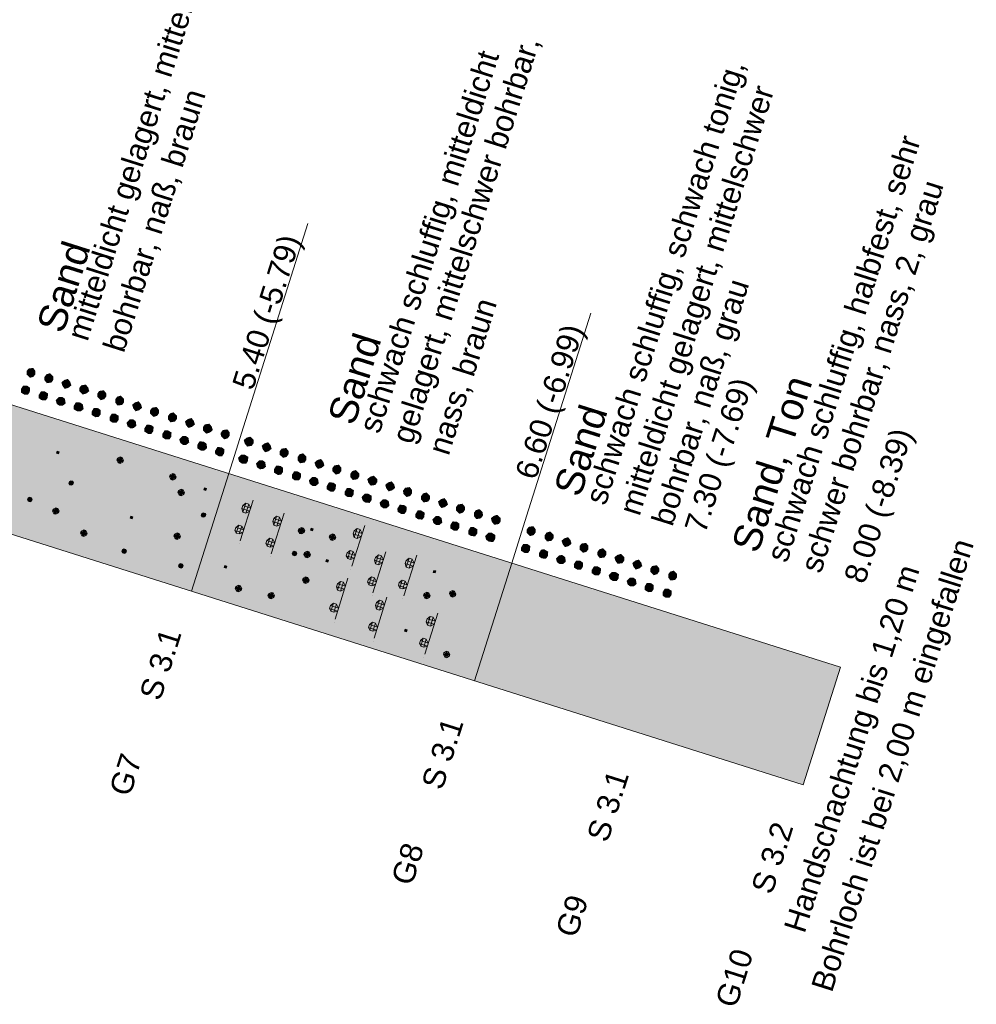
# Model space of a CAD drawing. Header units: metres. Extents: x -11 to 3521450, y 0 to 5943726.
# Tile 91 of 97: x 3521408.41 to 3521412.29, y 5943363.98 to 5943367.97. Entities that reach past the tile are written whole.
import ezdxf

# ---------------------------------------------------------------- set-up
doc = ezdxf.new("R2010")
doc.units = ezdxf.units.M
doc.linetypes.add('AUSGEZOGEN', pattern=[2, 1, 1])
for name, color, linetype in [('PDF2_Flächenfüllungen', 7, 'Continuous'), ('PDF2_Geometrie', 7, 'Continuous'), ('PDF2_Text', 7, 'Continuous')]:
    doc.layers.add(name, color=color, linetype=linetype)
doc.styles.add('PDF Arial', font='arial.ttf')

msp = doc.modelspace()

# ---------------------------------------------------------------- hatches: boundary and pattern name
at = {"layer": 'PDF2_Flächenfüllungen', "linetype": 'AUSGEZOGEN', "lineweight": 35, "true_color": 0xfd8909, "transparency": 33554559}
for points in [[(3521407.582, 5943366.1379), (3521407.7328, 5943366.6146), (3521409.2599, 5943366.1315), (3521409.109, 5943365.6548)], [(3521409.109, 5943365.6548), (3521409.2599, 5943366.1315), (3521410.4071, 5943365.7685), (3521410.2563, 5943365.2918)], [(3521410.2563, 5943365.2918), (3521410.4071, 5943365.7685), (3521411.0737, 5943365.5576), (3521410.9229, 5943365.0809)], [(3521410.9229, 5943365.0809), (3521410.9983, 5943365.3193), (3521411.6649, 5943365.1084), (3521411.5895, 5943364.87)]]:
    msp.add_hatch(color=30, dxfattribs=at).paths.add_polyline_path(points)
at = {"layer": 'PDF2_Flächenfüllungen', "linetype": 'AUSGEZOGEN', "lineweight": 35, "transparency": 33554559}
for points in [[(3521408.4667, 5943366.5602), (3521408.4762, 5943366.5482), (3521408.4764, 5943366.5349), (3521408.4686, 5943366.524), (3521408.4539, 5943366.5198), (3521408.4403, 5943366.533), (3521408.4401, 5943366.5464), (3521408.4479, 5943366.5572)], [(3521408.5353, 5943366.5384), (3521408.5489, 5943366.5252), (3521408.5491, 5943366.5118), (3521408.5413, 5943366.501), (3521408.5226, 5943366.498), (3521408.513, 5943366.51), (3521408.5128, 5943366.5233), (3521408.5207, 5943366.5342)], [(3521408.6081, 5943366.5154), (3521408.6176, 5943366.5035), (3521408.6219, 5943366.4888), (3521408.61, 5943366.4793), (3521408.5953, 5943366.475), (3521408.5857, 5943366.4869), (3521408.5815, 5943366.5016), (3521408.5934, 5943366.5112)], [(3521408.4437, 5943366.4874), (3521408.4545, 5943366.4796), (3521408.4534, 5943366.4621), (3521408.4456, 5943366.4513), (3521408.4322, 5943366.4511), (3521408.4173, 5943366.4602), (3521408.4171, 5943366.4736), (3521408.4262, 5943366.4885)], [(3521408.5123, 5943366.4657), (3521408.5272, 5943366.4566), (3521408.5261, 5943366.4391), (3521408.5183, 5943366.4283), (3521408.5008, 5943366.4294), (3521408.49, 5943366.4372), (3521408.4898, 5943366.4506), (3521408.4989, 5943366.4655)], [(3521408.6808, 5943366.4924), (3521408.6903, 5943366.4805), (3521408.6946, 5943366.4658), (3521408.6827, 5943366.4563), (3521408.668, 5943366.452), (3521408.6544, 5943366.4652), (3521408.6542, 5943366.4786), (3521408.6621, 5943366.4895)], [(3521408.7535, 5943366.4694), (3521408.7631, 5943366.4575), (3521408.7633, 5943366.4441), (3521408.7554, 5943366.4333), (3521408.7407, 5943366.429), (3521408.7271, 5943366.4422), (3521408.7269, 5943366.4556), (3521408.7348, 5943366.4665)], [(3521408.5851, 5943366.4427), (3521408.5959, 5943366.4348), (3521408.5989, 5943366.4161), (3521408.5869, 5943366.4066), (3521408.5735, 5943366.4064), (3521408.5627, 5943366.4142), (3521408.5585, 5943366.4289), (3521408.5717, 5943366.4425)], [(3521408.6578, 5943366.4197), (3521408.6686, 5943366.4118), (3521408.6716, 5943366.3931), (3521408.6597, 5943366.3836), (3521408.6463, 5943366.3834), (3521408.6314, 5943366.3925), (3521408.6312, 5943366.4059), (3521408.6403, 5943366.4208)], [(3521408.8222, 5943366.4477), (3521408.8358, 5943366.4345), (3521408.836, 5943366.4211), (3521408.8281, 5943366.4103), (3521408.8094, 5943366.4073), (3521408.7998, 5943366.4192), (3521408.7996, 5943366.4326), (3521408.8075, 5943366.4434)], [(3521408.8949, 5943366.4247), (3521408.9044, 5943366.4128), (3521408.9087, 5943366.3981), (3521408.8968, 5943366.3885), (3521408.8821, 5943366.3843), (3521408.8725, 5943366.3962), (3521408.8683, 5943366.4109), (3521408.8802, 5943366.4204)], [(3521408.7305, 5943366.3967), (3521408.7413, 5943366.3888), (3521408.7403, 5943366.3714), (3521408.7324, 5943366.3606), (3521408.719, 5943366.3603), (3521408.7041, 5943366.3695), (3521408.7039, 5943366.3829), (3521408.713, 5943366.3978)], [(3521408.9676, 5943366.4017), (3521408.9772, 5943366.3898), (3521408.9774, 5943366.3764), (3521408.9695, 5943366.3655), (3521408.9548, 5943366.3613), (3521408.9412, 5943366.3745), (3521408.941, 5943366.3879), (3521408.9489, 5943366.3987)], [(3521409.0363, 5943366.38), (3521409.0499, 5943366.3668), (3521409.0501, 5943366.3534), (3521409.0422, 5943366.3425), (3521409.0235, 5943366.3396), (3521409.0139, 5943366.3515), (3521409.0137, 5943366.3649), (3521409.0216, 5943366.3757)], [(3521408.7992, 5943366.375), (3521408.814, 5943366.3658), (3521408.813, 5943366.3484), (3521408.8051, 5943366.3375), (3521408.7877, 5943366.3386), (3521408.7768, 5943366.3465), (3521408.7766, 5943366.3599), (3521408.7858, 5943366.3748)], [(3521408.8719, 5943366.352), (3521408.8827, 5943366.3441), (3521408.8857, 5943366.3254), (3521408.8738, 5943366.3158), (3521408.8604, 5943366.3156), (3521408.8495, 5943366.3235), (3521408.8453, 5943366.3382), (3521408.8585, 5943366.3518)], [(3521409.109, 5943366.357), (3521409.1186, 5943366.345), (3521409.1228, 5943366.3304), (3521409.1109, 5943366.3208), (3521409.0962, 5943366.3166), (3521409.0866, 5943366.3285), (3521409.0824, 5943366.3431), (3521409.0943, 5943366.3527)], [(3521408.9446, 5943366.329), (3521408.9554, 5943366.3211), (3521408.9544, 5943366.3037), (3521408.9465, 5943366.2928), (3521408.9331, 5943366.2926), (3521408.9182, 5943366.3018), (3521408.918, 5943366.3152), (3521408.9272, 5943366.33)], [(3521409.0133, 5943366.3072), (3521409.0281, 5943366.2981), (3521409.0271, 5943366.2807), (3521409.0192, 5943366.2698), (3521409.0018, 5943366.2709), (3521408.9909, 5943366.2788), (3521408.9907, 5943366.2922), (3521408.9999, 5943366.307)], [(3521409.1817, 5943366.3339), (3521409.1913, 5943366.322), (3521409.1955, 5943366.3074), (3521409.1836, 5943366.2978), (3521409.1689, 5943366.2935), (3521409.1553, 5943366.3067), (3521409.1551, 5943366.3201), (3521409.163, 5943366.331)], [(3521409.2544, 5943366.3109), (3521409.264, 5943366.299), (3521409.2642, 5943366.2856), (3521409.2563, 5943366.2748), (3521409.2416, 5943366.2705), (3521409.228, 5943366.2837), (3521409.2278, 5943366.2971), (3521409.2357, 5943366.308)], [(3521409.086, 5943366.2842), (3521409.0968, 5943366.2764), (3521409.0998, 5943366.2576), (3521409.0879, 5943366.2481), (3521409.0745, 5943366.2479), (3521409.0636, 5943366.2558), (3521409.0594, 5943366.2704), (3521409.0726, 5943366.284)], [(3521409.1587, 5943366.2612), (3521409.1695, 5943366.2534), (3521409.1725, 5943366.2346), (3521409.1606, 5943366.2251), (3521409.1472, 5943366.2249), (3521409.1323, 5943366.234), (3521409.1321, 5943366.2474), (3521409.1413, 5943366.2623)], [(3521409.3473, 5943366.2815), (3521409.3609, 5943366.2684), (3521409.3611, 5943366.255), (3521409.3533, 5943366.2441), (3521409.3346, 5943366.2411), (3521409.325, 5943366.2531), (3521409.3207, 5943366.2677), (3521409.3327, 5943366.2773)], [(3521409.2314, 5943366.2382), (3521409.2423, 5943366.2304), (3521409.2412, 5943366.2129), (3521409.2333, 5943366.2021), (3521409.2199, 5943366.2019), (3521409.205, 5943366.211), (3521409.2048, 5943366.2244), (3521409.214, 5943366.2393)], [(3521409.42, 5943366.2585), (3521409.4296, 5943366.2466), (3521409.4339, 5943366.232), (3521409.4219, 5943366.2224), (3521409.4073, 5943366.2181), (3521409.3977, 5943366.2301), (3521409.3935, 5943366.2447), (3521409.4054, 5943366.2543)], [(3521409.4928, 5943366.2355), (3521409.5023, 5943366.2236), (3521409.5025, 5943366.2102), (3521409.4947, 5943366.1994), (3521409.48, 5943366.1951), (3521409.4664, 5943366.2083), (3521409.4662, 5943366.2217), (3521409.474, 5943366.2326)], [(3521409.3243, 5943366.2088), (3521409.3392, 5943366.1997), (3521409.3381, 5943366.1822), (3521409.3303, 5943366.1714), (3521409.3128, 5943366.1725), (3521409.302, 5943366.1803), (3521409.2977, 5943366.195), (3521409.3109, 5943366.2086)], [(3521409.397, 5943366.1858), (3521409.4079, 5943366.178), (3521409.4109, 5943366.1592), (3521409.3989, 5943366.1497), (3521409.3855, 5943366.1495), (3521409.3747, 5943366.1573), (3521409.3705, 5943366.172), (3521409.3836, 5943366.1856)], [(3521409.5614, 5943366.2138), (3521409.575, 5943366.2006), (3521409.5752, 5943366.1872), (3521409.5674, 5943366.1764), (3521409.5487, 5943366.1734), (3521409.5391, 5943366.1853), (3521409.5389, 5943366.1987), (3521409.5468, 5943366.2096)], [(3521409.6342, 5943366.1908), (3521409.6437, 5943366.1789), (3521409.648, 5943366.1642), (3521409.6361, 5943366.1547), (3521409.6214, 5943366.1504), (3521409.6118, 5943366.1623), (3521409.6076, 5943366.177), (3521409.6195, 5943366.1866)], [(3521409.4698, 5943366.1628), (3521409.4806, 5943366.1549), (3521409.4795, 5943366.1375), (3521409.4717, 5943366.1267), (3521409.4583, 5943366.1265), (3521409.4434, 5943366.1356), (3521409.4432, 5943366.149), (3521409.4523, 5943366.1639)], [(3521409.5384, 5943366.1411), (3521409.5533, 5943366.1319), (3521409.5522, 5943366.1145), (3521409.5444, 5943366.1037), (3521409.5269, 5943366.1047), (3521409.5161, 5943366.1126), (3521409.5159, 5943366.126), (3521409.525, 5943366.1409)], [(3521409.7069, 5943366.1678), (3521409.7164, 5943366.1559), (3521409.7166, 5943366.1425), (3521409.7088, 5943366.1316), (3521409.6941, 5943366.1274), (3521409.6805, 5943366.1406), (3521409.6803, 5943366.154), (3521409.6882, 5943366.1648)], [(3521409.7755, 5943366.1461), (3521409.7892, 5943366.1329), (3521409.7894, 5943366.1195), (3521409.7815, 5943366.1086), (3521409.7628, 5943366.1057), (3521409.7532, 5943366.1176), (3521409.753, 5943366.131), (3521409.7609, 5943366.1418)], [(3521409.6112, 5943366.1181), (3521409.622, 5943366.1102), (3521409.625, 5943366.0915), (3521409.613, 5943366.0819), (3521409.5996, 5943366.0817), (3521409.5888, 5943366.0896), (3521409.5846, 5943366.1043), (3521409.5978, 5943366.1179)], [(3521409.8483, 5943366.1231), (3521409.8619, 5943366.1099), (3521409.8621, 5943366.0965), (3521409.8542, 5943366.0856), (3521409.8355, 5943366.0827), (3521409.8259, 5943366.0946), (3521409.8217, 5943366.1093), (3521409.8336, 5943366.1188)], [(3521409.6839, 5943366.0951), (3521409.6947, 5943366.0872), (3521409.6936, 5943366.0698), (3521409.6858, 5943366.0589), (3521409.6724, 5943366.0587), (3521409.6575, 5943366.0679), (3521409.6573, 5943366.0813), (3521409.6664, 5943366.0962)], [(3521409.7525, 5943366.0734), (3521409.7674, 5943366.0642), (3521409.7664, 5943366.0468), (3521409.7585, 5943366.0359), (3521409.741, 5943366.037), (3521409.7302, 5943366.0449), (3521409.73, 5943366.0583), (3521409.7391, 5943366.0732)], [(3521409.921, 5943366.1001), (3521409.9305, 5943366.0882), (3521409.9348, 5943366.0735), (3521409.9229, 5943366.0639), (3521409.9082, 5943366.0597), (3521409.8986, 5943366.0716), (3521409.8944, 5943366.0863), (3521409.9063, 5943366.0958)], [(3521409.9937, 5943366.0771), (3521410.0033, 5943366.0651), (3521410.0035, 5943366.0517), (3521409.9956, 5943366.0409), (3521409.9809, 5943366.0367), (3521409.9673, 5943366.0499), (3521409.9671, 5943366.0633), (3521409.975, 5943366.0741)], [(3521409.8253, 5943366.0504), (3521409.8401, 5943366.0412), (3521409.8391, 5943366.0238), (3521409.8312, 5943366.0129), (3521409.8138, 5943366.014), (3521409.8029, 5943366.0219), (3521409.7987, 5943366.0365), (3521409.8119, 5943366.0501)], [(3521409.898, 5943366.0273), (3521409.9088, 5943366.0195), (3521409.9118, 5943366.0008), (3521409.8999, 5943365.9912), (3521409.8865, 5943365.991), (3521409.8756, 5943365.9989), (3521409.8714, 5943366.0135), (3521409.8846, 5943366.0271)], [(3521410.0624, 5943366.0553), (3521410.076, 5943366.0421), (3521410.0762, 5943366.0287), (3521410.0683, 5943366.0179), (3521410.0496, 5943366.0149), (3521410.04, 5943366.0268), (3521410.0398, 5943366.0402), (3521410.0477, 5943366.0511)], [(3521410.1351, 5943366.0323), (3521410.1446, 5943366.0204), (3521410.1489, 5943366.0057), (3521410.137, 5943365.9962), (3521410.1223, 5943365.9919), (3521410.1127, 5943366.0038), (3521410.1085, 5943366.0185), (3521410.1204, 5943366.0281)], [(3521409.9707, 5943366.0043), (3521409.9815, 5943365.9965), (3521409.9805, 5943365.979), (3521409.9726, 5943365.9682), (3521409.9592, 5943365.968), (3521409.9443, 5943365.9771), (3521409.9441, 5943365.9905), (3521409.9533, 5943366.0054)], [(3521410.0394, 5943365.9826), (3521410.0542, 5943365.9735), (3521410.0532, 5943365.956), (3521410.0453, 5943365.9452), (3521410.0279, 5943365.9463), (3521410.017, 5943365.9541), (3521410.0168, 5943365.9675), (3521410.026, 5943365.9824)], [(3521410.2078, 5943366.0093), (3521410.2174, 5943365.9974), (3521410.2176, 5943365.984), (3521410.2097, 5943365.9732), (3521410.195, 5943365.9689), (3521410.1814, 5943365.9821), (3521410.1812, 5943365.9955), (3521410.1891, 5943366.0064)], [(3521410.2765, 5943365.9876), (3521410.2901, 5943365.9744), (3521410.2903, 5943365.961), (3521410.2824, 5943365.9502), (3521410.2637, 5943365.9472), (3521410.2541, 5943365.9591), (3521410.2539, 5943365.9725), (3521410.2618, 5943365.9834)], [(3521410.1121, 5943365.9596), (3521410.1229, 5943365.9517), (3521410.1259, 5943365.933), (3521410.114, 5943365.9235), (3521410.1006, 5943365.9233), (3521410.0897, 5943365.9311), (3521410.0855, 5943365.9458), (3521410.0987, 5943365.9594)], [(3521410.3492, 5943365.9646), (3521410.3628, 5943365.9514), (3521410.363, 5943365.938), (3521410.3551, 5943365.9272), (3521410.3364, 5943365.9242), (3521410.3269, 5943365.9361), (3521410.3226, 5943365.9508), (3521410.3345, 5943365.9603)], [(3521410.1848, 5943365.9366), (3521410.1956, 5943365.9287), (3521410.1946, 5943365.9113), (3521410.1867, 5943365.9005), (3521410.1733, 5943365.9002), (3521410.1584, 5943365.9094), (3521410.1582, 5943365.9228), (3521410.1674, 5943365.9377)], [(3521410.2535, 5943365.9149), (3521410.2684, 5943365.9057), (3521410.2673, 5943365.8883), (3521410.2594, 5943365.8775), (3521410.242, 5943365.8785), (3521410.2311, 5943365.8864), (3521410.2309, 5943365.8998), (3521410.2401, 5943365.9147)], [(3521410.4946, 5943365.9186), (3521410.5042, 5943365.9067), (3521410.5044, 5943365.8933), (3521410.4965, 5943365.8824), (3521410.4818, 5943365.8782), (3521410.4682, 5943365.8914), (3521410.468, 5943365.9048), (3521410.4759, 5943365.9156)], [(3521410.3262, 5943365.8919), (3521410.3411, 5943365.8827), (3521410.34, 5943365.8653), (3521410.3321, 5943365.8544), (3521410.3147, 5943365.8555), (3521410.3038, 5943365.8634), (3521410.2996, 5943365.8781), (3521410.3128, 5943365.8917)], [(3521410.5633, 5943365.8969), (3521410.5769, 5943365.8837), (3521410.5771, 5943365.8703), (3521410.5692, 5943365.8594), (3521410.5505, 5943365.8565), (3521410.541, 5943365.8684), (3521410.5408, 5943365.8818), (3521410.5486, 5943365.8926)], [(3521410.636, 5943365.8739), (3521410.6456, 5943365.8619), (3521410.6498, 5943365.8473), (3521410.6379, 5943365.8377), (3521410.6232, 5943365.8335), (3521410.6137, 5943365.8454), (3521410.6094, 5943365.86), (3521410.6213, 5943365.8696)], [(3521410.4716, 5943365.8459), (3521410.4825, 5943365.838), (3521410.4814, 5943365.8206), (3521410.4735, 5943365.8097), (3521410.4601, 5943365.8095), (3521410.4452, 5943365.8187), (3521410.445, 5943365.8321), (3521410.4542, 5943365.8469)], [(3521410.5403, 5943365.8241), (3521410.5552, 5943365.815), (3521410.5541, 5943365.7976), (3521410.5462, 5943365.7867), (3521410.5288, 5943365.7878), (3521410.518, 5943365.7957), (3521410.5177, 5943365.8091), (3521410.5269, 5943365.8239)], [(3521410.7087, 5943365.8508), (3521410.7183, 5943365.8389), (3521410.7185, 5943365.8255), (3521410.7106, 5943365.8147), (3521410.696, 5943365.8104), (3521410.6824, 5943365.8236), (3521410.6821, 5943365.837), (3521410.69, 5943365.8479)], [(3521410.7774, 5943365.8291), (3521410.791, 5943365.8159), (3521410.7912, 5943365.8025), (3521410.7833, 5943365.7917), (3521410.7646, 5943365.7887), (3521410.7551, 5943365.8006), (3521410.7549, 5943365.814), (3521410.7627, 5943365.8249)], [(3521410.613, 5943365.8011), (3521410.6239, 5943365.7933), (3521410.6268, 5943365.7745), (3521410.6149, 5943365.765), (3521410.6015, 5943365.7648), (3521410.5907, 5943365.7727), (3521410.5864, 5943365.7873), (3521410.5996, 5943365.8009)], [(3521410.8501, 5943365.8061), (3521410.8637, 5943365.7929), (3521410.8639, 5943365.7795), (3521410.8561, 5943365.7687), (3521410.8373, 5943365.7657), (3521410.8278, 5943365.7776), (3521410.8235, 5943365.7923), (3521410.8354, 5943365.8019)], [(3521410.9228, 5943365.7831), (3521410.9324, 5943365.7712), (3521410.9366, 5943365.7565), (3521410.9247, 5943365.747), (3521410.9101, 5943365.7427), (3521410.9005, 5943365.7546), (3521410.8963, 5943365.7693), (3521410.9082, 5943365.7789)], [(3521410.6857, 5943365.7781), (3521410.6966, 5943365.7703), (3521410.6955, 5943365.7528), (3521410.6876, 5943365.742), (3521410.6742, 5943365.7418), (3521410.6593, 5943365.7509), (3521410.6591, 5943365.7643), (3521410.6683, 5943365.7792)], [(3521410.7544, 5943365.7564), (3521410.7693, 5943365.7473), (3521410.7682, 5943365.7298), (3521410.7603, 5943365.719), (3521410.7429, 5943365.72), (3521410.7321, 5943365.7279), (3521410.7319, 5943365.7413), (3521410.741, 5943365.7562)], [(3521410.9956, 5943365.7601), (3521411.0051, 5943365.7482), (3521411.0053, 5943365.7348), (3521410.9975, 5943365.724), (3521410.9828, 5943365.7197), (3521410.9692, 5943365.7329), (3521410.969, 5943365.7463), (3521410.9768, 5943365.7571)], [(3521410.8271, 5943365.7334), (3521410.842, 5943365.7242), (3521410.8409, 5943365.7068), (3521410.8331, 5943365.696), (3521410.8156, 5943365.697), (3521410.8048, 5943365.7049), (3521410.8005, 5943365.7196), (3521410.8137, 5943365.7332)], [(3521410.8998, 5943365.7104), (3521410.9107, 5943365.7025), (3521410.9136, 5943365.6838), (3521410.9017, 5943365.6742), (3521410.8883, 5943365.674), (3521410.8775, 5943365.6819), (3521410.8732, 5943365.6966), (3521410.8864, 5943365.7102)], [(3521411.0642, 5943365.7384), (3521411.0778, 5943365.7252), (3521411.078, 5943365.7118), (3521411.0702, 5943365.7009), (3521411.0515, 5943365.698), (3521411.0419, 5943365.7099), (3521411.0417, 5943365.7233), (3521411.0496, 5943365.7341)], [(3521410.9726, 5943365.6874), (3521410.9834, 5943365.6795), (3521410.9823, 5943365.6621), (3521410.9744, 5943365.6512), (3521410.961, 5943365.651), (3521410.9462, 5943365.6602), (3521410.946, 5943365.6736), (3521410.9551, 5943365.6885)], [(3521411.0412, 5943365.6657), (3521411.0561, 5943365.6565), (3521411.055, 5943365.6391), (3521411.0472, 5943365.6282), (3521411.0297, 5943365.6293), (3521411.0189, 5943365.6372), (3521411.0187, 5943365.6506), (3521411.0278, 5943365.6655)]]:
    msp.add_hatch(color=256, dxfattribs=at).paths.add_polyline_path(points)
at = {"layer": 'PDF2_Flächenfüllungen', "linetype": 'AUSGEZOGEN', "lineweight": 35, "true_color": 0xad99e6, "transparency": 33554559}
msp.add_hatch(color=181, dxfattribs=at).paths.add_polyline_path([(3521410.9983, 5943365.3193), (3521411.0737, 5943365.5576), (3521411.7403, 5943365.3467), (3521411.6649, 5943365.1084)])

# ---------------------------------------------------------------- linework, layer by layer
at = {"layer": 'PDF2_Geometrie', "linetype": 'AUSGEZOGEN', "lineweight": 9}
for points in [[(3521403.9583, 5943367.2843), (3521404.1092, 5943367.761), (3521411.7403, 5943365.3467), (3521411.5895, 5943364.87)], [(3521408.5643, 5943366.2226), (3521408.5724, 5943366.2201), (3521408.5698, 5943366.212), (3521408.5618, 5943366.2145)], [(3521408.5618, 5943366.2145), (3521408.5643, 5943366.2226), (3521408.5724, 5943366.2201), (3521408.5698, 5943366.212)], [(3521408.8061, 5943366.1861), (3521408.8086, 5943366.1942), (3521408.8193, 5943366.1997), (3521408.8273, 5943366.1972), (3521408.8329, 5943366.1865), (3521408.8303, 5943366.1785), (3521408.8197, 5943366.1729), (3521408.8116, 5943366.1755)], [(3521408.8061, 5943366.1861), (3521408.8303, 5943366.1785), (3521408.8086, 5943366.1942), (3521408.8329, 5943366.1865)], [(3521408.8197, 5943366.1729), (3521408.8273, 5943366.1972), (3521408.8116, 5943366.1755), (3521408.8193, 5943366.1997)], [(3521408.6119, 5943366.092), (3521408.6144, 5943366.1001), (3521408.6197, 5943366.1029), (3521408.6278, 5943366.1003), (3521408.6306, 5943366.095), (3521408.628, 5943366.0869), (3521408.6227, 5943366.0842), (3521408.6146, 5943366.0867)], [(3521408.6227, 5943366.0842), (3521408.6278, 5943366.1003), (3521408.6146, 5943366.0867), (3521408.6197, 5943366.1029)], [(3521409.0202, 5943366.1184), (3521409.0227, 5943366.1265), (3521409.0334, 5943366.132), (3521409.0415, 5943366.1294), (3521409.047, 5943366.1188), (3521409.0444, 5943366.1107), (3521409.0338, 5943366.1052), (3521409.0257, 5943366.1078)], [(3521409.0202, 5943366.1184), (3521409.0444, 5943366.1107), (3521409.0227, 5943366.1265), (3521409.047, 5943366.1188)], [(3521409.0338, 5943366.1052), (3521409.0415, 5943366.1294), (3521409.0257, 5943366.1078), (3521409.0334, 5943366.132)], [(3521408.6119, 5943366.092), (3521408.628, 5943366.0869), (3521408.6144, 5943366.1001), (3521408.6306, 5943366.095)], [(3521409.0533, 5943366.0546), (3521409.0559, 5943366.0627), (3521409.0665, 5943366.0682), (3521409.0746, 5943366.0656), (3521409.0801, 5943366.055), (3521409.0776, 5943366.0469), (3521409.0669, 5943366.0414), (3521409.0588, 5943366.044)], [(3521409.0533, 5943366.0546), (3521409.0776, 5943366.0469), (3521409.0559, 5943366.0627), (3521409.0801, 5943366.055)], [(3521409.0669, 5943366.0414), (3521409.0746, 5943366.0656), (3521409.0588, 5943366.044), (3521409.0665, 5943366.0682)], [(3521409.1616, 5943366.0737), (3521409.1697, 5943366.0711), (3521409.1671, 5943366.063), (3521409.159, 5943366.0656)], [(3521409.159, 5943366.0656), (3521409.1616, 5943366.0737), (3521409.1697, 5943366.0711), (3521409.1671, 5943366.063)], [(3521408.4441, 5943366.0251), (3521408.4466, 5943366.0332), (3521408.4519, 5943366.036), (3521408.46, 5943366.0334), (3521408.4628, 5943366.0281), (3521408.4602, 5943366.02), (3521408.4549, 5943366.0173), (3521408.4468, 5943366.0198)], [(3521408.4441, 5943366.0251), (3521408.4602, 5943366.02), (3521408.4466, 5943366.0332), (3521408.4628, 5943366.0281)], [(3521408.4549, 5943366.0173), (3521408.46, 5943366.0334), (3521408.4468, 5943366.0198), (3521408.4519, 5943366.036)], [(3521408.5453, 5943365.9798), (3521408.5478, 5943365.9879), (3521408.5584, 5943365.9934), (3521408.5665, 5943365.9908), (3521408.572, 5943365.9802), (3521408.5695, 5943365.9721), (3521408.5589, 5943365.9666), (3521408.5508, 5943365.9692)], [(3521408.5453, 5943365.9798), (3521408.5695, 5943365.9721), (3521408.5478, 5943365.9879), (3521408.572, 5943365.9802)], [(3521408.5589, 5943365.9666), (3521408.5665, 5943365.9908), (3521408.5508, 5943365.9692), (3521408.5584, 5943365.9934)], [(3521409.3168, 5943366.0023), (3521409.3491, 5943365.9921), (3521409.3408, 5943366.0081), (3521409.3287, 5943366.0119)], [(3521408.8632, 5943365.9592), (3521408.8712, 5943365.9566), (3521408.8687, 5943365.9486), (3521408.8606, 5943365.9511)], [(3521408.8606, 5943365.9511), (3521408.8632, 5943365.9592), (3521408.8712, 5943365.9566), (3521408.8687, 5943365.9486)], [(3521409.1485, 5943365.9622), (3521409.1511, 5943365.9703), (3521409.1564, 5943365.9731), (3521409.1645, 5943365.9705), (3521409.1673, 5943365.9652), (3521409.1647, 5943365.9571), (3521409.1594, 5943365.9544), (3521409.1513, 5943365.9569)], [(3521409.1485, 5943365.9622), (3521409.1647, 5943365.9571), (3521409.1511, 5943365.9703), (3521409.1673, 5943365.9652)], [(3521409.1594, 5943365.9544), (3521409.1645, 5943365.9705), (3521409.1513, 5943365.9569), (3521409.1564, 5943365.9731)], [(3521409.4422, 5943365.9493), (3521409.4745, 5943365.9391), (3521409.4662, 5943365.9551), (3521409.4541, 5943365.9589)], [(3521408.6592, 5943365.8904), (3521408.6617, 5943365.8985), (3521408.6724, 5943365.904), (3521408.6805, 5943365.9015), (3521408.686, 5943365.8908), (3521408.6834, 5943365.8827), (3521408.6728, 5943365.8772), (3521408.6647, 5943365.8798)], [(3521408.6728, 5943365.8772), (3521408.6805, 5943365.9015), (3521408.6647, 5943365.8798), (3521408.6724, 5943365.904)], [(3521409.5421, 5943365.8999), (3521409.5447, 5943365.908), (3521409.5553, 5943365.9135), (3521409.5634, 5943365.911), (3521409.5689, 5943365.9004), (3521409.5664, 5943365.8923), (3521409.5557, 5943365.8868), (3521409.5477, 5943365.8893)], [(3521409.5421, 5943365.8999), (3521409.5664, 5943365.8923), (3521409.5447, 5943365.908), (3521409.5689, 5943365.9004)], [(3521409.5557, 5943365.8868), (3521409.5634, 5943365.911), (3521409.5477, 5943365.8893), (3521409.5553, 5943365.9135)], [(3521409.5942, 5943365.9101), (3521409.6023, 5943365.9076), (3521409.5998, 5943365.8995), (3521409.5917, 5943365.902)], [(3521409.5917, 5943365.902), (3521409.5942, 5943365.9101), (3521409.6023, 5943365.9076), (3521409.5998, 5943365.8995)], [(3521409.7686, 5943365.8994), (3521409.8009, 5943365.8892), (3521409.7926, 5943365.9051), (3521409.7805, 5943365.909)], [(3521408.6592, 5943365.8904), (3521408.6834, 5943365.8827), (3521408.6617, 5943365.8985), (3521408.686, 5943365.8908)], [(3521409.0373, 5943365.8775), (3521409.0398, 5943365.8855), (3521409.0505, 5943365.8911), (3521409.0586, 5943365.8885), (3521409.0641, 5943365.8779), (3521409.0615, 5943365.8698), (3521409.0509, 5943365.8643), (3521409.0428, 5943365.8668)], [(3521409.0373, 5943365.8775), (3521409.0615, 5943365.8698), (3521409.0398, 5943365.8855), (3521409.0641, 5943365.8779)], [(3521409.0509, 5943365.8643), (3521409.0586, 5943365.8885), (3521409.0428, 5943365.8668), (3521409.0505, 5943365.8911)], [(3521409.6672, 5943365.8737), (3521409.6697, 5943365.8818), (3521409.6804, 5943365.8873), (3521409.6884, 5943365.8848), (3521409.694, 5943365.8741), (3521409.6914, 5943365.8661), (3521409.6808, 5943365.8605), (3521409.6727, 5943365.8631)], [(3521409.6672, 5943365.8737), (3521409.6914, 5943365.8661), (3521409.6697, 5943365.8818), (3521409.694, 5943365.8741)], [(3521409.6808, 5943365.8605), (3521409.6884, 5943365.8848), (3521409.6727, 5943365.8631), (3521409.6804, 5943365.8873)], [(3521408.8265, 5943365.8153), (3521408.8291, 5943365.8233), (3521408.8344, 5943365.8261), (3521408.8425, 5943365.8235), (3521408.8452, 5943365.8182), (3521408.8427, 5943365.8101), (3521408.8374, 5943365.8074), (3521408.8293, 5943365.8099)], [(3521408.8265, 5943365.8153), (3521408.8427, 5943365.8101), (3521408.8291, 5943365.8233), (3521408.8452, 5943365.8182)], [(3521408.8374, 5943365.8074), (3521408.8425, 5943365.8235), (3521408.8293, 5943365.8099), (3521408.8344, 5943365.8261)], [(3521409.5168, 5943365.8058), (3521409.5193, 5943365.8138), (3521409.5247, 5943365.8166), (3521409.5327, 5943365.814), (3521409.5355, 5943365.8087), (3521409.5329, 5943365.8006), (3521409.5276, 5943365.7979), (3521409.5195, 5943365.8004)], [(3521409.5168, 5943365.8058), (3521409.5329, 5943365.8006), (3521409.5193, 5943365.8138), (3521409.5355, 5943365.8087)], [(3521409.5276, 5943365.7979), (3521409.5327, 5943365.814), (3521409.5195, 5943365.8004), (3521409.5247, 5943365.8166)], [(3521409.5651, 5943365.8038), (3521409.5676, 5943365.8119), (3521409.5782, 5943365.8174), (3521409.5863, 5943365.8149), (3521409.5918, 5943365.8042), (3521409.5893, 5943365.7961), (3521409.5787, 5943365.7906), (3521409.5706, 5943365.7932)], [(3521409.5651, 5943365.8038), (3521409.5893, 5943365.7961), (3521409.5676, 5943365.8119), (3521409.5918, 5943365.8042)], [(3521409.5787, 5943365.7906), (3521409.5863, 5943365.8149), (3521409.5706, 5943365.7932), (3521409.5782, 5943365.8174)], [(3521409.6565, 5943365.7838), (3521409.6646, 5943365.7812), (3521409.662, 5943365.7731), (3521409.6539, 5943365.7757)], [(3521409.6539, 5943365.7757), (3521409.6565, 5943365.7838), (3521409.6646, 5943365.7812), (3521409.662, 5943365.7731)], [(3521409.8547, 5943365.7922), (3521409.887, 5943365.782), (3521409.8787, 5943365.7979), (3521409.8666, 5943365.8017)], [(3521409.9795, 5943365.7794), (3521410.0118, 5943365.7691), (3521410.0035, 5943365.7851), (3521409.9914, 5943365.7889)], [(3521409.0566, 5943365.7558), (3521409.0591, 5943365.7639), (3521409.0644, 5943365.7666), (3521409.0725, 5943365.7641), (3521409.0753, 5943365.7588), (3521409.0727, 5943365.7507), (3521409.0674, 5943365.7479), (3521409.0593, 5943365.7505)], [(3521409.0566, 5943365.7558), (3521409.0727, 5943365.7507), (3521409.0591, 5943365.7639), (3521409.0753, 5943365.7588)], [(3521409.0674, 5943365.7479), (3521409.0725, 5943365.7641), (3521409.0593, 5943365.7505), (3521409.0644, 5943365.7666)], [(3521409.2441, 5943365.7587), (3521409.2522, 5943365.7561), (3521409.2497, 5943365.748), (3521409.2416, 5943365.7506)], [(3521409.2416, 5943365.7506), (3521409.2441, 5943365.7587), (3521409.2522, 5943365.7561), (3521409.2497, 5943365.748)], [(3521409.5586, 5943365.6992), (3521409.5612, 5943365.7073), (3521409.5718, 5943365.7128), (3521409.5799, 5943365.7102), (3521409.5854, 5943365.6996), (3521409.5829, 5943365.6915), (3521409.5722, 5943365.686), (3521409.5641, 5943365.6886)], [(3521409.5586, 5943365.6992), (3521409.5829, 5943365.6915), (3521409.5612, 5943365.7073), (3521409.5854, 5943365.6996)], [(3521409.5722, 5943365.686), (3521409.5799, 5943365.7102), (3521409.5641, 5943365.6886), (3521409.5718, 5943365.7128)], [(3521410.0913, 5943365.7395), (3521410.0994, 5943365.737), (3521410.0969, 5943365.7289), (3521410.0888, 5943365.7314)], [(3521410.0888, 5943365.7314), (3521410.0913, 5943365.7395), (3521410.0994, 5943365.737), (3521410.0969, 5943365.7289)], [(3521409.2858, 5943365.6655), (3521409.2883, 5943365.6736), (3521409.299, 5943365.6791), (3521409.307, 5943365.6766), (3521409.3126, 5943365.6659), (3521409.31, 5943365.6579), (3521409.2994, 5943365.6523), (3521409.2913, 5943365.6549)], [(3521409.2858, 5943365.6655), (3521409.31, 5943365.6579), (3521409.2883, 5943365.6736), (3521409.3126, 5943365.6659)], [(3521409.2994, 5943365.6523), (3521409.307, 5943365.6766), (3521409.2913, 5943365.6549), (3521409.299, 5943365.6791)], [(3521409.7009, 5943365.6853), (3521409.7332, 5943365.6751), (3521409.7249, 5943365.691), (3521409.7128, 5943365.6949)], [(3521409.4189, 5943365.6367), (3521409.4214, 5943365.6448), (3521409.4321, 5943365.6503), (3521409.4401, 5943365.6478), (3521409.4457, 5943365.6372), (3521409.4431, 5943365.6291), (3521409.4325, 5943365.6235), (3521409.4244, 5943365.6261)], [(3521409.4189, 5943365.6367), (3521409.4431, 5943365.6291), (3521409.4214, 5943365.6448), (3521409.4457, 5943365.6372)], [(3521409.4325, 5943365.6235), (3521409.4401, 5943365.6478), (3521409.4244, 5943365.6261), (3521409.4321, 5943365.6503)], [(3521410.05, 5943365.637), (3521410.0526, 5943365.6451), (3521410.0632, 5943365.6507), (3521410.0713, 5943365.6481), (3521410.0768, 5943365.6375), (3521410.0743, 5943365.6294), (3521410.0636, 5943365.6239), (3521410.0556, 5943365.6264)], [(3521410.05, 5943365.637), (3521410.0743, 5943365.6294), (3521410.0526, 5943365.6451), (3521410.0768, 5943365.6375)], [(3521410.0636, 5943365.6239), (3521410.0713, 5943365.6481), (3521410.0556, 5943365.6264), (3521410.0632, 5943365.6507)], [(3521410.1544, 5943365.644), (3521410.157, 5943365.6521), (3521410.1676, 5943365.6576), (3521410.1757, 5943365.6551), (3521410.1812, 5943365.6444), (3521410.1787, 5943365.6363), (3521410.1681, 5943365.6308), (3521410.16, 5943365.6334)], [(3521410.1544, 5943365.644), (3521410.1787, 5943365.6363), (3521410.157, 5943365.6521), (3521410.1812, 5943365.6444)], [(3521410.1681, 5943365.6308), (3521410.1757, 5943365.6551), (3521410.16, 5943365.6334), (3521410.1676, 5943365.6576)], [(3521409.8588, 5943365.6087), (3521409.8912, 5943365.5984), (3521409.8829, 5943365.6144), (3521409.8708, 5943365.6182)], [(3521410.0649, 5943365.5435), (3521410.0972, 5943365.5332), (3521410.0889, 5943365.5492), (3521410.0768, 5943365.553)], [(3521409.9757, 5943365.5006), (3521409.9838, 5943365.498), (3521409.9813, 5943365.4899), (3521409.9732, 5943365.4925)], [(3521409.9732, 5943365.4925), (3521409.9757, 5943365.5006), (3521409.9838, 5943365.498), (3521409.9813, 5943365.4899)], [(3521410.1301, 5943365.3984), (3521410.1326, 5943365.4065), (3521410.1433, 5943365.412), (3521410.1513, 5943365.4095), (3521410.1569, 5943365.3988), (3521410.1543, 5943365.3907), (3521410.1437, 5943365.3852), (3521410.1356, 5943365.3878)], [(3521410.1301, 5943365.3984), (3521410.1543, 5943365.3907), (3521410.1326, 5943365.4065), (3521410.1569, 5943365.3988)], [(3521410.1437, 5943365.3852), (3521410.1513, 5943365.4095), (3521410.1356, 5943365.3878), (3521410.1433, 5943365.412)]]:
    msp.add_lwpolyline(points, close=True, dxfattribs=at)
for points in [[(3521409.109, 5943365.6548), (3521409.2599, 5943366.1315), (3521409.3199, 5943366.3213), (3521409.5806, 5943367.1454)], [(3521410.2563, 5943365.2918), (3521410.4071, 5943365.7685), (3521410.4672, 5943365.9584), (3521410.7279, 5943366.7825)], [(3521408.5643, 5943366.2226), (3521408.5643, 5943366.2226)], [(3521408.5698, 5943366.212), (3521408.5643, 5943366.2226)], [(3521408.5698, 5943366.212), (3521408.5643, 5943366.2226)], [(3521408.5683, 5943366.2213), (3521408.5658, 5943366.2133)], [(3521408.5724, 5943366.2201), (3521408.5618, 5943366.2145)], [(3521408.5724, 5943366.2201), (3521408.5618, 5943366.2145)], [(3521408.5618, 5943366.2145), (3521408.5618, 5943366.2145)], [(3521408.5618, 5943366.2145), (3521408.5618, 5943366.2145)], [(3521408.5711, 5943366.216), (3521408.563, 5943366.2186)], [(3521408.5698, 5943366.212), (3521408.5698, 5943366.212)], [(3521408.5724, 5943366.2201), (3521408.5724, 5943366.2201)], [(3521408.8316, 5943366.1825), (3521408.8074, 5943366.1902)], [(3521408.8233, 5943366.1985), (3521408.8156, 5943366.1742)], [(3521408.8116, 5943366.1755), (3521408.8116, 5943366.1755)], [(3521408.6238, 5943366.1016), (3521408.6187, 5943366.0854)], [(3521409.0457, 5943366.1148), (3521409.0215, 5943366.1224)], [(3521409.0257, 5943366.1078), (3521409.0257, 5943366.1078)], [(3521409.0374, 5943366.1307), (3521409.0297, 5943366.1065)], [(3521408.6293, 5943366.091), (3521408.6132, 5943366.0961)], [(3521408.6146, 5943366.0867), (3521408.6146, 5943366.0867)], [(3521409.0706, 5943366.0669), (3521409.0629, 5943366.0427)], [(3521409.1697, 5943366.0711), (3521409.159, 5943366.0656)], [(3521409.1697, 5943366.0711), (3521409.159, 5943366.0656)], [(3521409.159, 5943366.0656), (3521409.159, 5943366.0656)], [(3521409.159, 5943366.0656), (3521409.159, 5943366.0656)], [(3521409.1684, 5943366.0671), (3521409.1603, 5943366.0696)], [(3521409.1616, 5943366.0737), (3521409.1616, 5943366.0737)], [(3521409.1671, 5943366.063), (3521409.1616, 5943366.0737)], [(3521409.1671, 5943366.063), (3521409.1616, 5943366.0737)], [(3521409.1656, 5943366.0724), (3521409.1631, 5943366.0643)], [(3521409.1671, 5943366.063), (3521409.1671, 5943366.063)], [(3521409.1697, 5943366.0711), (3521409.1697, 5943366.0711)], [(3521408.4615, 5943366.0241), (3521408.4453, 5943366.0292)], [(3521408.456, 5943366.0347), (3521408.4509, 5943366.0185)], [(3521409.0788, 5943366.051), (3521409.0546, 5943366.0586)], [(3521409.0588, 5943366.044), (3521409.0588, 5943366.044)], [(3521409.3593, 5943366.0244), (3521409.3069, 5943365.8588)], [(3521408.4468, 5943366.0198), (3521408.4468, 5943366.0198)], [(3521408.5708, 5943365.9762), (3521408.5465, 5943365.9838)], [(3521408.5625, 5943365.9921), (3521408.5548, 5943365.9679)], [(3521409.3168, 5943366.0023), (3521409.3129, 5943365.9902), (3521409.3172, 5943365.9756), (3521409.3293, 5943365.9717), (3521409.3453, 5943365.98), (3521409.3129, 5943365.9902)], [(3521409.3287, 5943366.0119), (3521409.3172, 5943365.9756)], [(3521409.3408, 5943366.0081), (3521409.3293, 5943365.9717)], [(3521409.3555, 5943366.0123), (3521409.3555, 5943366.0123)], [(3521408.5508, 5943365.9692), (3521408.5508, 5943365.9692)], [(3521408.8712, 5943365.9566), (3521408.8606, 5943365.9511)], [(3521408.8712, 5943365.9566), (3521408.8606, 5943365.9511)], [(3521408.8606, 5943365.9511), (3521408.8606, 5943365.9511)], [(3521408.8606, 5943365.9511), (3521408.8606, 5943365.9511)], [(3521408.87, 5943365.9526), (3521408.8619, 5943365.9552)], [(3521408.8632, 5943365.9592), (3521408.8632, 5943365.9592)], [(3521408.8687, 5943365.9486), (3521408.8632, 5943365.9592)], [(3521408.8687, 5943365.9486), (3521408.8632, 5943365.9592)], [(3521408.8672, 5943365.9579), (3521408.8646, 5943365.9498)], [(3521408.8687, 5943365.9486), (3521408.8687, 5943365.9486)], [(3521408.8712, 5943365.9566), (3521408.8712, 5943365.9566)], [(3521409.166, 5943365.9612), (3521409.1498, 5943365.9663)], [(3521409.1513, 5943365.9569), (3521409.1513, 5943365.9569)], [(3521409.1605, 5943365.9718), (3521409.1553, 5943365.9556)], [(3521409.4848, 5943365.9714), (3521409.4324, 5943365.8058)], [(3521409.4422, 5943365.9493), (3521409.4384, 5943365.9372), (3521409.4426, 5943365.9225), (3521409.4547, 5943365.9187), (3521409.4707, 5943365.927), (3521409.4384, 5943365.9372)], [(3521409.4541, 5943365.9589), (3521409.4426, 5943365.9225)], [(3521409.4662, 5943365.9551), (3521409.4547, 5943365.9187)], [(3521409.4809, 5943365.9593), (3521409.4809, 5943365.9593)], [(3521408.6764, 5943365.9027), (3521408.6688, 5943365.8785)], [(3521409.2887, 5943365.9135), (3521409.321, 5943365.9032), (3521409.3127, 5943365.9192), (3521409.3006, 5943365.923), (3521409.2887, 5943365.9135), (3521409.2848, 5943365.9014), (3521409.2903, 5943365.8907), (3521409.3025, 5943365.8869), (3521409.3171, 5943365.8911), (3521409.2848, 5943365.9014)], [(3521409.3006, 5943365.923), (3521409.2903, 5943365.8907)], [(3521409.3127, 5943365.9192), (3521409.3025, 5943365.8869)], [(3521409.5677, 5943365.8963), (3521409.5434, 5943365.904)], [(3521409.5594, 5943365.9123), (3521409.5517, 5943365.888)], [(3521409.6023, 5943365.9076), (3521409.5917, 5943365.902)], [(3521409.6023, 5943365.9076), (3521409.5917, 5943365.902)], [(3521409.5917, 5943365.902), (3521409.5917, 5943365.902)], [(3521409.5917, 5943365.902), (3521409.5917, 5943365.902)], [(3521409.601, 5943365.9035), (3521409.593, 5943365.9061)], [(3521409.5942, 5943365.9101), (3521409.5942, 5943365.9101)], [(3521409.5998, 5943365.8995), (3521409.5942, 5943365.9101)], [(3521409.5998, 5943365.8995), (3521409.5942, 5943365.9101)], [(3521409.5983, 5943365.9088), (3521409.5957, 5943365.9008)], [(3521409.6023, 5943365.9076), (3521409.6023, 5943365.9076)], [(3521409.8112, 5943365.9215), (3521409.7588, 5943365.7559)], [(3521409.7805, 5943365.909), (3521409.769, 5943365.8726)], [(3521409.7926, 5943365.9051), (3521409.7811, 5943365.8688)], [(3521409.8073, 5943365.9094), (3521409.8073, 5943365.9094)], [(3521408.6847, 5943365.8868), (3521408.6605, 5943365.8945)], [(3521408.6647, 5943365.8798), (3521408.6647, 5943365.8798)], [(3521409.0628, 5943365.8738), (3521409.0386, 5943365.8815)], [(3521409.0428, 5943365.8668), (3521409.0428, 5943365.8668)], [(3521409.0545, 5943365.8898), (3521409.0468, 5943365.8655)], [(3521409.3171, 5943365.8911), (3521409.3171, 5943365.8911)], [(3521409.3171, 5943365.8911), (3521409.3171, 5943365.8911)], [(3521409.4141, 5943365.8605), (3521409.4464, 5943365.8502), (3521409.4381, 5943365.8662), (3521409.426, 5943365.87), (3521409.4141, 5943365.8605), (3521409.4103, 5943365.8483), (3521409.4158, 5943365.8377), (3521409.4279, 5943365.8339), (3521409.4426, 5943365.8381), (3521409.4103, 5943365.8483)], [(3521409.426, 5943365.87), (3521409.4158, 5943365.8377)], [(3521409.4381, 5943365.8662), (3521409.4279, 5943365.8339)], [(3521409.5477, 5943365.8893), (3521409.5477, 5943365.8893)], [(3521409.5998, 5943365.8995), (3521409.5998, 5943365.8995)], [(3521409.6927, 5943365.8701), (3521409.6684, 5943365.8778)], [(3521409.6727, 5943365.8631), (3521409.6727, 5943365.8631)], [(3521409.6844, 5943365.886), (3521409.6767, 5943365.8618)], [(3521409.7686, 5943365.8994), (3521409.7648, 5943365.8873), (3521409.769, 5943365.8726), (3521409.7811, 5943365.8688), (3521409.7971, 5943365.8771), (3521409.7648, 5943365.8873)], [(3521408.8384, 5943365.8248), (3521408.8333, 5943365.8087)], [(3521409.3031, 5943365.8467), (3521409.3031, 5943365.8467)], [(3521409.4426, 5943365.8381), (3521409.4426, 5943365.8381)], [(3521409.4426, 5943365.8381), (3521409.4426, 5943365.8381)], [(3521408.8439, 5943365.8142), (3521408.8278, 5943365.8193)], [(3521408.8293, 5943365.8099), (3521408.8293, 5943365.8099)], [(3521409.4285, 5943365.7937), (3521409.4285, 5943365.7937)], [(3521409.5342, 5943365.8047), (3521409.5181, 5943365.8098)], [(3521409.5195, 5943365.8004), (3521409.5195, 5943365.8004)], [(3521409.5287, 5943365.8153), (3521409.5236, 5943365.7992)], [(3521409.5906, 5943365.8002), (3521409.5663, 5943365.8079)], [(3521409.5706, 5943365.7932), (3521409.5706, 5943365.7932)], [(3521409.5823, 5943365.8161), (3521409.5746, 5943365.7919)], [(3521409.6565, 5943365.7838), (3521409.6565, 5943365.7838)], [(3521409.662, 5943365.7731), (3521409.6565, 5943365.7838)], [(3521409.662, 5943365.7731), (3521409.6565, 5943365.7838)], [(3521409.6605, 5943365.7825), (3521409.658, 5943365.7744)], [(3521409.7405, 5943365.8105), (3521409.7728, 5943365.8003), (3521409.7645, 5943365.8163), (3521409.7524, 5943365.8201), (3521409.7405, 5943365.8105), (3521409.7367, 5943365.7984), (3521409.7422, 5943365.7878), (3521409.7543, 5943365.7839), (3521409.769, 5943365.7882), (3521409.7367, 5943365.7984)], [(3521409.7524, 5943365.8201), (3521409.7422, 5943365.7878)], [(3521409.7645, 5943365.8163), (3521409.7543, 5943365.7839)], [(3521409.769, 5943365.7882), (3521409.769, 5943365.7882)], [(3521409.769, 5943365.7882), (3521409.769, 5943365.7882)], [(3521409.8972, 5943365.8143), (3521409.8448, 5943365.6486)], [(3521409.8547, 5943365.7922), (3521409.8508, 5943365.7801), (3521409.8551, 5943365.7654), (3521409.8672, 5943365.7615), (3521409.8832, 5943365.7698), (3521409.8508, 5943365.7801)], [(3521409.8666, 5943365.8017), (3521409.8551, 5943365.7654)], [(3521409.8787, 5943365.7979), (3521409.8672, 5943365.7615)], [(3521409.8934, 5943365.8022), (3521409.8934, 5943365.8022)], [(3521410.022, 5943365.8014), (3521409.9696, 5943365.6358)], [(3521409.9914, 5943365.7889), (3521409.9799, 5943365.7526)], [(3521410.0035, 5943365.7851), (3521409.992, 5943365.7487)], [(3521410.0182, 5943365.7893), (3521410.0182, 5943365.7893)], [(3521409.074, 5943365.7547), (3521409.0578, 5943365.7598)], [(3521409.0593, 5943365.7505), (3521409.0593, 5943365.7505)], [(3521409.0685, 5943365.7654), (3521409.0634, 5943365.7492)], [(3521409.2522, 5943365.7561), (3521409.2416, 5943365.7506)], [(3521409.2522, 5943365.7561), (3521409.2416, 5943365.7506)], [(3521409.2416, 5943365.7506), (3521409.2416, 5943365.7506)], [(3521409.2416, 5943365.7506), (3521409.2416, 5943365.7506)], [(3521409.2509, 5943365.7521), (3521409.2429, 5943365.7546)], [(3521409.2441, 5943365.7587), (3521409.2441, 5943365.7587)], [(3521409.2497, 5943365.748), (3521409.2441, 5943365.7587)], [(3521409.2497, 5943365.748), (3521409.2441, 5943365.7587)], [(3521409.2482, 5943365.7574), (3521409.2456, 5943365.7493)], [(3521409.2497, 5943365.748), (3521409.2497, 5943365.748)], [(3521409.2522, 5943365.7561), (3521409.2522, 5943365.7561)], [(3521409.6646, 5943365.7812), (3521409.6539, 5943365.7757)], [(3521409.6646, 5943365.7812), (3521409.6539, 5943365.7757)], [(3521409.6539, 5943365.7757), (3521409.6539, 5943365.7757)], [(3521409.6539, 5943365.7757), (3521409.6539, 5943365.7757)], [(3521409.6633, 5943365.7772), (3521409.6552, 5943365.7797)], [(3521409.662, 5943365.7731), (3521409.662, 5943365.7731)], [(3521409.6646, 5943365.7812), (3521409.6646, 5943365.7812)], [(3521409.7549, 5943365.7437), (3521409.7549, 5943365.7437)], [(3521409.9795, 5943365.7794), (3521409.9757, 5943365.7672), (3521409.9799, 5943365.7526), (3521409.992, 5943365.7487), (3521410.008, 5943365.757), (3521409.9757, 5943365.7672)], [(3521409.5841, 5943365.6956), (3521409.5599, 5943365.7032)], [(3521409.5759, 5943365.7115), (3521409.5682, 5943365.6873)], [(3521409.7434, 5943365.7074), (3521409.691, 5943365.5418)], [(3521409.8266, 5943365.7033), (3521409.8589, 5943365.6931), (3521409.8506, 5943365.709), (3521409.8385, 5943365.7129), (3521409.8266, 5943365.7033), (3521409.8227, 5943365.6912), (3521409.8283, 5943365.6805), (3521409.8404, 5943365.6767), (3521409.855, 5943365.681), (3521409.8227, 5943365.6912)], [(3521409.8385, 5943365.7129), (3521409.8283, 5943365.6805)], [(3521409.8506, 5943365.709), (3521409.8404, 5943365.6767)], [(3521410.0994, 5943365.737), (3521410.0888, 5943365.7314)], [(3521410.0994, 5943365.737), (3521410.0888, 5943365.7314)], [(3521410.0888, 5943365.7314), (3521410.0888, 5943365.7314)], [(3521410.0888, 5943365.7314), (3521410.0888, 5943365.7314)], [(3521410.0981, 5943365.7329), (3521410.0901, 5943365.7355)], [(3521410.0913, 5943365.7395), (3521410.0913, 5943365.7395)], [(3521410.0969, 5943365.7289), (3521410.0913, 5943365.7395)], [(3521410.0969, 5943365.7289), (3521410.0913, 5943365.7395)], [(3521410.0954, 5943365.7382), (3521410.0928, 5943365.7302)], [(3521410.0969, 5943365.7289), (3521410.0969, 5943365.7289)], [(3521410.0994, 5943365.737), (3521410.0994, 5943365.737)], [(3521409.3113, 5943365.6619), (3521409.287, 5943365.6696)], [(3521409.303, 5943365.6778), (3521409.2953, 5943365.6536)], [(3521409.5641, 5943365.6886), (3521409.5641, 5943365.6886)], [(3521409.7009, 5943365.6853), (3521409.697, 5943365.6732), (3521409.7013, 5943365.6585), (3521409.7134, 5943365.6547), (3521409.7294, 5943365.6629), (3521409.697, 5943365.6732)], [(3521409.7128, 5943365.6949), (3521409.7013, 5943365.6585)], [(3521409.7249, 5943365.691), (3521409.7134, 5943365.6547)], [(3521409.7396, 5943365.6953), (3521409.7396, 5943365.6953)], [(3521409.855, 5943365.681), (3521409.855, 5943365.681)], [(3521409.855, 5943365.681), (3521409.855, 5943365.681)], [(3521409.9514, 5943365.6905), (3521409.9837, 5943365.6803), (3521409.9754, 5943365.6962), (3521409.9633, 5943365.7), (3521409.9514, 5943365.6905), (3521409.9476, 5943365.6784), (3521409.9531, 5943365.6677), (3521409.9652, 5943365.6639), (3521409.9799, 5943365.6681), (3521409.9476, 5943365.6784)], [(3521409.9633, 5943365.7), (3521409.9531, 5943365.6677)], [(3521409.9754, 5943365.6962), (3521409.9652, 5943365.6639)], [(3521409.9799, 5943365.6681), (3521409.9799, 5943365.6681)], [(3521409.9799, 5943365.6681), (3521409.9799, 5943365.6681)], [(3521409.2913, 5943365.6549), (3521409.2913, 5943365.6549)], [(3521409.4444, 5943365.6331), (3521409.4201, 5943365.6408)], [(3521409.4244, 5943365.6261), (3521409.4244, 5943365.6261)], [(3521409.4361, 5943365.6491), (3521409.4284, 5943365.6248)], [(3521409.841, 5943365.6365), (3521409.841, 5943365.6365)], [(3521409.9014, 5943365.6307), (3521409.849, 5943365.4651)], [(3521409.9658, 5943365.6237), (3521409.9658, 5943365.6237)], [(3521410.0755, 5943365.6334), (3521410.0513, 5943365.6411)], [(3521410.0556, 5943365.6264), (3521410.0556, 5943365.6264)], [(3521410.0673, 5943365.6494), (3521410.0596, 5943365.6251)], [(3521410.18, 5943365.6404), (3521410.1557, 5943365.6481)], [(3521410.16, 5943365.6334), (3521410.16, 5943365.6334)], [(3521410.1717, 5943365.6563), (3521410.164, 5943365.6321)], [(3521409.6728, 5943365.5964), (3521409.7051, 5943365.5862), (3521409.6968, 5943365.6021), (3521409.6847, 5943365.606), (3521409.6728, 5943365.5964), (3521409.6689, 5943365.5843), (3521409.6744, 5943365.5737), (3521409.6866, 5943365.5698), (3521409.7012, 5943365.5741), (3521409.6689, 5943365.5843)], [(3521409.6847, 5943365.606), (3521409.6744, 5943365.5737)], [(3521409.6968, 5943365.6021), (3521409.6866, 5943365.5698)], [(3521409.8588, 5943365.6087), (3521409.855, 5943365.5965), (3521409.8593, 5943365.5819), (3521409.8714, 5943365.578), (3521409.8873, 5943365.5863), (3521409.855, 5943365.5965)], [(3521409.8708, 5943365.6182), (3521409.8593, 5943365.5819)], [(3521409.8829, 5943365.6144), (3521409.8714, 5943365.578)], [(3521409.8975, 5943365.6186), (3521409.8975, 5943365.6186)], [(3521409.7012, 5943365.5741), (3521409.7012, 5943365.5741)], [(3521409.7012, 5943365.5741), (3521409.7012, 5943365.5741)], [(3521410.1074, 5943365.5656), (3521410.055, 5943365.3999)], [(3521410.0649, 5943365.5435), (3521410.061, 5943365.5314), (3521410.0653, 5943365.5167), (3521410.0774, 5943365.5128), (3521410.0934, 5943365.5211), (3521410.061, 5943365.5314)], [(3521410.0768, 5943365.553), (3521410.0653, 5943365.5167)], [(3521410.0889, 5943365.5492), (3521410.0774, 5943365.5128)], [(3521410.1036, 5943365.5534), (3521410.1036, 5943365.5534)], [(3521409.6872, 5943365.5296), (3521409.6872, 5943365.5296)], [(3521409.8307, 5943365.5198), (3521409.863, 5943365.5096), (3521409.8548, 5943365.5255), (3521409.8426, 5943365.5293), (3521409.8307, 5943365.5198), (3521409.8269, 5943365.5077), (3521409.8324, 5943365.497), (3521409.8445, 5943365.4932), (3521409.8592, 5943365.4974), (3521409.8269, 5943365.5077)], [(3521409.8426, 5943365.5293), (3521409.8324, 5943365.497)], [(3521409.8548, 5943365.5255), (3521409.8445, 5943365.4932)], [(3521409.8592, 5943365.4974), (3521409.8592, 5943365.4974)], [(3521409.8592, 5943365.4974), (3521409.8592, 5943365.4974)], [(3521409.9838, 5943365.498), (3521409.9732, 5943365.4925)], [(3521409.9838, 5943365.498), (3521409.9732, 5943365.4925)], [(3521409.9732, 5943365.4925), (3521409.9732, 5943365.4925)], [(3521409.9732, 5943365.4925), (3521409.9732, 5943365.4925)], [(3521409.9825, 5943365.494), (3521409.9745, 5943365.4965)], [(3521409.9757, 5943365.5006), (3521409.9757, 5943365.5006)], [(3521409.9813, 5943365.4899), (3521409.9757, 5943365.5006)], [(3521409.9813, 5943365.4899), (3521409.9757, 5943365.5006)], [(3521409.9798, 5943365.4993), (3521409.9772, 5943365.4912)], [(3521409.9813, 5943365.4899), (3521409.9813, 5943365.4899)], [(3521409.9838, 5943365.498), (3521409.9838, 5943365.498)], [(3521410.0368, 5943365.4546), (3521410.0691, 5943365.4444), (3521410.0608, 5943365.4603), (3521410.0487, 5943365.4642), (3521410.0368, 5943365.4546), (3521410.0329, 5943365.4425), (3521410.0384, 5943365.4318), (3521410.0506, 5943365.428), (3521410.0652, 5943365.4323), (3521410.0329, 5943365.4425)], [(3521410.0487, 5943365.4642), (3521410.0384, 5943365.4318)], [(3521409.8451, 5943365.453), (3521409.8451, 5943365.453)], [(3521410.0608, 5943365.4603), (3521410.0506, 5943365.428)], [(3521410.0652, 5943365.4323), (3521410.0652, 5943365.4323)], [(3521410.0652, 5943365.4323), (3521410.0652, 5943365.4323)], [(3521410.0512, 5943365.3878), (3521410.0512, 5943365.3878)], [(3521410.1356, 5943365.3878), (3521410.1356, 5943365.3878)]]:
    msp.add_lwpolyline(points, dxfattribs=at)

# ---------------------------------------------------------------- texts
at = {"layer": 'PDF2_Text', "linetype": 'AUSGEZOGEN', "lineweight": 35, "attachment_point": 7, "rotation": 72.4444, "style": 'PDF Arial'}
for s, insert, char_height in [('mitteldicht gelagert, mittelschwer', (3521408.7128, 5943366.6556), 0.08959), ('gelagert, mittelschwer bohrbar,', (3521410.0298, 5943366.239), 0.08959), ('schwach schluffig, mitteldicht', (3521409.8965, 5943366.2811), 0.08959), ('schwach schluffig, schwach tonig,', (3521410.8135, 5943365.991), 0.08959), ('mitteldicht gelagert, mittelschwer', (3521410.9509, 5943365.9476), 0.08959), ('bohrbar, naß, braun', (3521408.8502, 5943366.6121), 0.08959), ('schwach schluffig, halbfest, sehr', (3521411.5488, 5943365.7584), 0.08959), ('schwer bohrbar, nass, 2, grau', (3521411.6861, 5943365.715), 0.08959), ('Sand', (3521408.5901, 5943366.6944), 0.11402), ('5.40 (-5.79)', (3521409.3832, 5943366.4568), 0.08959), ('bohrbar, naß, grau', (3521411.0842, 5943365.9054), 0.08959), ('nass, braun', (3521410.1672, 5943366.1955), 0.08959), ('Sand', (3521409.7697, 5943366.3212), 0.11402), ('6.60 (-6.99)', (3521410.5305, 5943366.0938), 0.08959), ('Sand, Ton', (3521411.426, 5943365.7972), 0.11402), ('7.30 (-7.69)', (3521411.2173, 5943365.8766), 0.08959), ('Sand', (3521410.6867, 5943366.0311), 0.11402), ('8.00 (-8.39)', (3521411.8636, 5943365.6721), 0.08959), ('Bohrloch ist bei 2,00 m eingefallen', (3521411.7309, 5943364.0165), 0.08959), ('Handschachtung bis 1,20 m', (3521411.6201, 5943364.256), 0.08959), ('S 3.1', (3521408.983, 5943365.2058), 0.08959), ('S 3.1', (3521410.1263, 5943364.8441), 0.08959), ('G7', (3521408.8603, 5943364.818), 0.08959), ('S 3.1', (3521410.7969, 5943364.6319), 0.08959), ('S 3.2', (3521411.4634, 5943364.4211), 0.08959), ('G8', (3521410.0036, 5943364.4563), 0.08959), ('G9', (3521410.6701, 5943364.2454), 0.08959), ('G10', (3521411.3177, 5943363.9605), 0.08959)]:
    msp.add_mtext(s, dxfattribs=dict(at, insert=insert, char_height=char_height))

doc.saveas('drawing.dxf')
